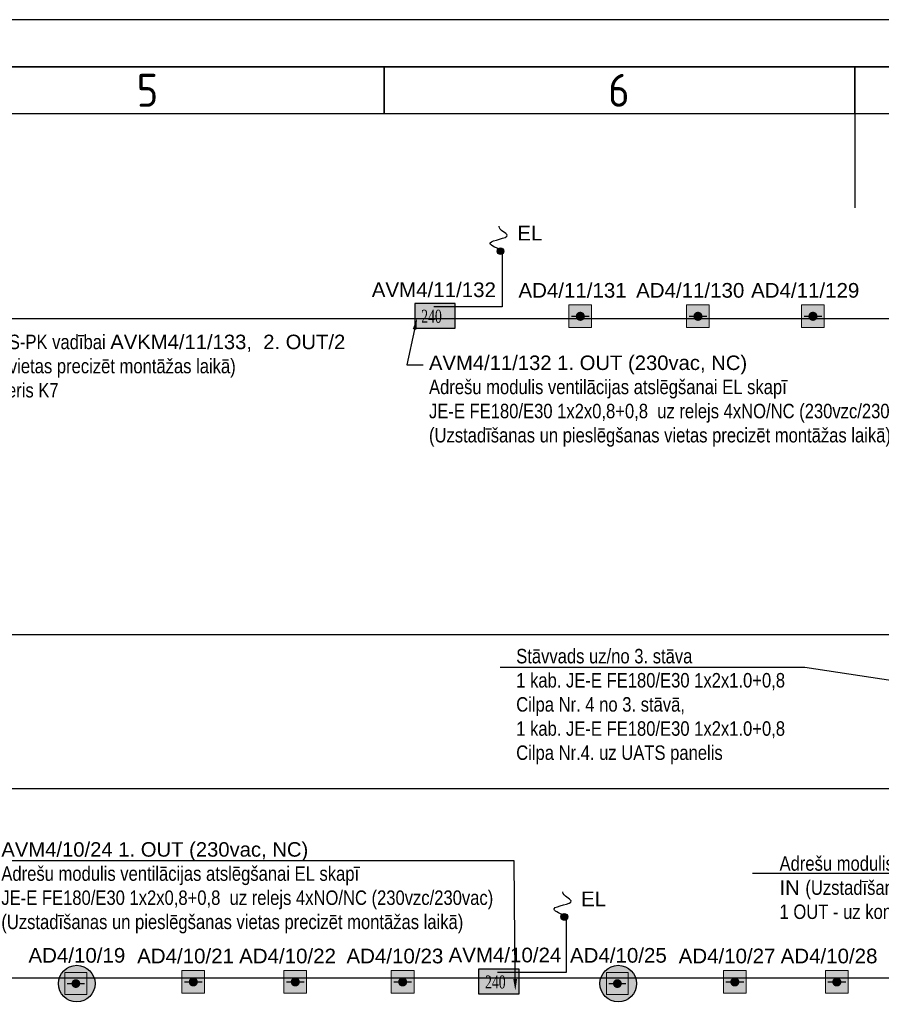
# Model space of a CAD drawing. Header units: millimetres. Extents: x -197461 to 862495, y -970068 to 63888.
# Tile 17 of 205: x -109893 to -97473, y -677206 to -663012. Entities that reach past the tile are written whole.
import ezdxf
from ezdxf import colors
from ezdxf.entities.mleader import LeaderData, LeaderLine
from ezdxf.math import Vec2, Vec3

# ---------------------------------------------------------------- set-up
doc = ezdxf.new("R2010")
doc.units = ezdxf.units.MM
doc.layers.get('0').update_dxf_attribs({"linetype": 'CONTINUOUS'})
doc.layers.add('Rasējuma lapa', color=7, linetype='CONTINUOUS')
doc.layers.add('UAS', color=240, linetype='CONTINUOUS')
doc.layers.add('S-STRS', color=7, linetype='CONTINUOUS', lineweight=9)
doc.styles.add('ARIAL', font='arialbd.ttf')
doc.styles.add('ISO', font='iso')
doc.styles.add('Karlis_times', font='times.ttf', dxfattribs={"height": 2.2})

# ---------------------------------------------------------------- blocks, each defined once
blk = doc.blocks.new('A2_L')
at = {"layer": 'Rasējuma lapa'}
blk.add_line((0, 420), (-594, 420), dxfattribs=at)
at = {"layer": 'Rasējuma lapa', "lineweight": 35}
for p, q in [((-5, 415), (-579, 415)), ((-342, 410), (-342, 415)), ((-292, 410), (-292, 415))]:
    blk.add_line(p, q, dxfattribs=at)
at = {"layer": 'Rasējuma lapa', "lineweight": 30}
for p, q in [((-10, 410), (-574, 410)), ((-292, 410), (-292, 400))]:
    blk.add_line(p, q, dxfattribs=at)
at = {"layer": 'Rasējuma lapa', "style": 'ISO'}
for s, p in [('6', (-318.21, 410.75)), ('5', (-368.3, 410.75))]:
    blk.add_text(s, height=3.5, dxfattribs=at).set_placement(p)
blk = doc.blocks.new('*U1293')
at = {"layer": 'Rasējuma lapa'}
blk.add_blockref('A2_L', (0, 0), dxfattribs=at)
blk = doc.blocks.new('AD-proj')
at = {"lineweight": 5}
blk.add_lwpolyline([(-250, -250), (250, -250), (250, 250), (-250, 250)], close=True, dxfattribs=at)
at = {"const_width": 30}
blk.add_lwpolyline([(-200, 0), (200, 0)], dxfattribs=at)
at = {"const_width": 100}
blk.add_lwpolyline([(-50, 0, 1), (50, 0, 1)], format="xyb", close=True, dxfattribs=at)

msp = doc.modelspace()

# ---------------------------------------------------------------- hatches: boundary and pattern name
at = {"layer": 'S-STRS', "true_color": 0xffffff}
h = msp.add_hatch(dxfattribs=at)
h.set_pattern_fill('ANGLE', scale=0.5625)
h.set_pattern_definition([(0, (4408110.6157, 5340383.271), (0, 3.9290625), [2.8575, -1.0715625]), (90, (4408110.6157, 5340383.271), (-3.9290625, 2e-16), [2.8575, -1.0715625])])
h.paths.add_polyline_path([(-104199.24533, -667102.83342), (-104199.18323, -667458.65374), (-103615.88444, -667458.65375), (-103615.94655, -667102.77132)])
h = msp.add_hatch(dxfattribs=at)
h.set_pattern_fill('ANGLE', scale=0.5625)
h.set_pattern_definition([(0, (4409030.866, 5330786.3593), (0, 3.9290625), [2.8575, -1.0715625]), (90, (4409030.866, 5330786.3593), (-3.9290625, 2e-16), [2.8575, -1.0715625])])
h.paths.add_polyline_path([(-103278.99506, -676699.74503), (-103278.93296, -677055.56534), (-102695.63416, -677055.56535), (-102695.69627, -676699.68293)])
at = {"layer": 'UAS'}
h = msp.add_hatch(color=1, dxfattribs=at)
h.dxf.hatch_style = 1
h.paths.add_polyline_path([(-103011.78841, -666348.35844, 1), (-102913.55724, -666348.35844, 1)])
at = {"layer": 'UAS', "lineweight": 50, "true_color": 0xffffff}
h = msp.add_hatch(color=7, dxfattribs=at)
h.dxf.hatch_style = 1
h.paths.add_polyline_path([(-101844.85446, -667287.61417), (-101779.38352, -667287.61417, 1)], flags=16)
h.paths.add_polyline_path([(-101648.44164, -667451.29152), (-101648.44164, -667123.93682), (-101975.79634, -667123.93682), (-101975.79634, -667451.29152)])
h = msp.add_hatch(color=7, dxfattribs=at)
h.dxf.hatch_style = 1
h.paths.add_polyline_path([(-100148.60338, -667287.61417), (-100083.13245, -667287.61417, 1)], flags=16)
h.paths.add_polyline_path([(-99952.19057, -667451.29152), (-99952.19057, -667123.93682), (-100279.54526, -667123.93682), (-100279.54526, -667451.29152)])
h = msp.add_hatch(color=7, dxfattribs=at)
h.dxf.hatch_style = 1
h.paths.add_polyline_path([(-98491.26898, -667287.61417), (-98425.79804, -667287.61417, 1)], flags=16)
h.paths.add_polyline_path([(-98294.85616, -667451.29152), (-98294.85616, -667123.93682), (-98622.21085, -667123.93682), (-98622.21085, -667451.29152)])
at = {"layer": 'UAS'}
h = msp.add_hatch(color=1, dxfattribs=at)
h.dxf.hatch_style = 1
h.paths.add_polyline_path([(-102091.53814, -675945.27005, 1), (-101993.30697, -675945.27005, 1)])
at = {"layer": 'UAS', "lineweight": 50, "true_color": 0xc7c8ca}
h = msp.add_hatch(color=9, dxfattribs=at)
h.dxf.hatch_style = 1
h.paths.add_polyline_path([(-109052.08968, -676906.85997, -1), (-109115.17661, -676906.85997, -1)], flags=0)
h.paths.add_polyline_path([(-109241.35048, -676749.14264), (-109241.35048, -677064.5773), (-108925.91581, -677064.5773), (-108925.91581, -676749.14264)], flags=16)
h.paths.add_polyline_path([(-108807.05197, -676907.57714, 1), (-109335.09928, -676907.57714, 1)])
h.paths.add_polyline_path([(-108925.91581, -677064.5773), (-109241.35048, -677064.5773), (-109241.35048, -676749.14264), (-108925.91581, -676749.14264)], flags=16)
at = {"layer": 'UAS', "lineweight": 50, "true_color": 0xffffff}
h = msp.add_hatch(color=7, dxfattribs=at)
h.dxf.hatch_style = 1
h.paths.add_polyline_path([(-107423.44208, -676883.60783), (-107357.97114, -676883.60783, 1)], flags=16)
h.paths.add_polyline_path([(-107227.02926, -677047.28518), (-107227.02926, -676719.93048), (-107554.38396, -676719.93048), (-107554.38396, -677047.28518)])
h = msp.add_hatch(color=7, dxfattribs=at)
h.dxf.hatch_style = 1
h.paths.add_polyline_path([(-105953.20231, -676883.60783), (-105887.73137, -676883.60783, 1)], flags=16)
h.paths.add_polyline_path([(-105756.78949, -677047.28518), (-105756.78949, -676719.93048), (-106084.14419, -676719.93048), (-106084.14419, -677047.28518)])
h = msp.add_hatch(color=7, dxfattribs=at)
h.dxf.hatch_style = 1
h.paths.add_polyline_path([(-104405.68165, -676883.60783), (-104340.21071, -676883.60783, 1)], flags=16)
h.paths.add_polyline_path([(-104209.26884, -677047.28518), (-104209.26884, -676719.93048), (-104536.62353, -676719.93048), (-104536.62353, -677047.28518)])
at = {"layer": 'UAS', "lineweight": 50, "true_color": 0xc7c8ca}
h = msp.add_hatch(color=9, dxfattribs=at)
h.dxf.hatch_style = 1
h.paths.add_polyline_path([(-101246.106, -676906.85997, -1), (-101309.19293, -676906.85997, -1)], flags=0)
h.paths.add_polyline_path([(-101435.3668, -676749.14264), (-101435.3668, -677064.5773), (-101119.93213, -677064.5773), (-101119.93213, -676749.14264)], flags=16)
h.paths.add_polyline_path([(-101001.06829, -676907.57714, 1), (-101529.1156, -676907.57714, 1)])
h.paths.add_polyline_path([(-101119.93213, -677064.5773), (-101435.3668, -677064.5773), (-101435.3668, -676749.14264), (-101119.93213, -676749.14264)], flags=16)
at = {"layer": 'UAS', "lineweight": 50, "true_color": 0xffffff}
h = msp.add_hatch(color=7, dxfattribs=at)
h.dxf.hatch_style = 1
h.paths.add_polyline_path([(-99617.4584, -676883.60783), (-99551.98746, -676883.60783, 1)], flags=16)
h.paths.add_polyline_path([(-99421.04558, -677047.28518), (-99421.04558, -676719.93048), (-99748.40028, -676719.93048), (-99748.40028, -677047.28518)])
h = msp.add_hatch(color=7, dxfattribs=at)
h.dxf.hatch_style = 1
h.paths.add_polyline_path([(-98147.21863, -676883.60783), (-98081.74769, -676883.60783, 1)], flags=16)
h.paths.add_polyline_path([(-97950.80581, -677047.28518), (-97950.80581, -676719.93048), (-98278.16051, -676719.93048), (-98278.16051, -677047.28518)])

# ---------------------------------------------------------------- linework, layer by layer
at = {"layer": 'UAS', "color": 5}
for points in [[(-102937.61393, -666357.82038), (-102937.61393, -667151.40277), (-103924.0584, -667151.40277)], [(-102017.36366, -675954.73199), (-102017.36366, -676748.31438), (-103003.80812, -676748.31438)]]:
    msp.add_lwpolyline(points, dxfattribs=at)
at = {"layer": 'UAS', "color": 1}
msp.add_lwpolyline([(-132744.161, -700236.98476), (-131436.46277, -700236.98476), (-131436.46277, -676824.11101), (-60564.66943, -676824.11101), (-60564.66943, -674060.59034), (-93687.97077, -674060.59034), (-93687.97077, -671879.85465), (-59843.29928, -671879.85465), (-59843.29928, -667323.16657), (-113851.28534, -667323.16657), (-113851.28534, -671872.34418), (-93846.6452, -671872.34418), (-93846.6452, -674099.56136), (-131680.02955, -674099.56136), (-131680.02955, -699971.28088), (-132767.24092, -699971.28088)], dxfattribs=at)
for centre in [(-102962.67283, -666348.35844), (-102042.42255, -675945.27005)]:
    msp.add_circle(centre, 49.11558, dxfattribs=at)
at = {"layer": 'UAS', "color": 1, "lineweight": 30}
for centre in [(-109071.07563, -676907.57714), (-101265.09194, -676907.57714)]:
    msp.add_circle(centre, 264.02365, dxfattribs=at)
at = {"layer": 'UAS', "color": 1}
for points in [[(-102958.95121, -666328.68251), (-103110.58041, -666230.39921), (-102864.70576, -666117.77256), (-102983.54931, -665990.81862), (-102983.54931, -665988.77875)], [(-102038.70094, -675925.59411), (-102190.33013, -675827.31082), (-101944.45549, -675714.68417), (-102063.29904, -675587.73022), (-102063.29904, -675585.69035)]]:
    msp.add_spline(points, degree=3, dxfattribs=at)

# ---------------------------------------------------------------- block references
at = {"layer": 'Rasējuma lapa', "xscale": 135.6730224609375, "yscale": 135.6730224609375, "zscale": 135.6730224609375}
msp.add_blockref('*U1293', (-58237.88142, -719994.26891), dxfattribs=at)
at = {"layer": 'UAS'}
for p, xscale, yscale, zscale in [((-101812.11899, -667287.61417), 0.6547093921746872, 0.6547093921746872, 0.6547093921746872), ((-100115.86791, -667287.61417), 0.6547093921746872, 0.6547093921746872, 0.6547093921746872), ((-98458.53351, -667287.61417), 0.6547093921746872, 0.6547093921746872, 0.6547093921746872), ((-109083.63315, -676906.85997), 0.6308693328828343, 0.6308693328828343, 0.6308693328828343), ((-107390.70661, -676883.60783), 0.6547093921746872, 0.6547093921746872, 0.6547093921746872), ((-105920.46684, -676883.60783), 0.6547093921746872, 0.6547093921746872, 0.6547093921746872), ((-104372.94618, -676883.60783), 0.6547093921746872, 0.6547093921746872, 0.6547093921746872), ((-101277.64946, -676906.85997), 0.6308693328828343, 0.6308693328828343, 0.6308693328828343), ((-99584.72293, -676883.60783), 0.6547093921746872, 0.6547093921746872, 0.6547093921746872), ((-98114.48316, -676883.60783), 0.6547093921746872, 0.6547093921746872, 0.6547093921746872)]:
    msp.add_blockref('AD-proj', p, dxfattribs=dict(at, xscale=xscale, yscale=yscale, zscale=zscale))

# ---------------------------------------------------------------- texts
at = {"layer": 'UAS', "color": 1, "style": 'Karlis_times', "width": 0.7}
for p in [(-104105.011, -667380.14009), (-103184.76073, -676977.05169)]:
    msp.add_text('240', height=186.805669, dxfattribs=at).set_placement(p)

# ---------------------------------------------------------------- leaders
at = {"layer": 'UAS', "color": 18, "true_color": 0x000000}
ml = msp.add_multileader_mtext('Standard', dxfattribs=at)
ml.set_content('\\A1;{\\fArial Narrow|b0|i0|c0|p34;\\C256;\\c0;Adre\\fArial Narrow|b0|i0|c186|p34;šu modulis ESS-PK vadībai \\fArial|b0|i0|c186|p34;\\C1;AV\\fArial|b0|i0|c0|p34;K\\fArial|b0|i0|c186|p34;M4/11/13\\fArial|b0|i0|c0|p34;3\\fArial|b0|i0|c186|p34;,  \\C256;\\c0;2. OUT/2 IN \\fArial Narrow|b0|i0|c186|p34;(Uzstadīšanas  vietas precizēt montāžas laikā)\\fArial|b0|i0|c186|p34;\\C1;\\P\\pxql;\\fArial Narrow|b0|i0|c186|p34;\\C256;\\c0;1 OUT - uz kontrolieris \\C5;K7}', color=(41, 19, 236))
ml.set_leader_properties()
ml.build(insert=Vec2(0, 0))
ml.multileader.update_dxf_attribs({"text_right_attachment_type": 6, "dogleg_length": 0.36, "arrow_head_size": 166.99834})
ctx = ml.context
ctx.base_point, ctx.char_height, ctx.arrow_head_size, ctx.landing_gap_size, ctx.plane_origin = Vec3(-112166.46051, -667658.60011), 208.74792195, 166.99834, 83.49917, Vec3(-115372.12514, -705197.32615)
ctx.right_attachment = 6
notes = []
notes.append((ctx, [(0, (1, 1, 0), (-112402.43557, -667658.60011), (1, 0), 235.97506, [(0, [(-112927.72039, -667326.89399)], 0, [])])]))
ctx.mtext.insert, ctx.mtext.width, ctx.mtext.flow_direction = Vec3(-112082.96134, -667552.44624), 7211.8809294, 5
ml = msp.add_multileader_mtext('Standard', dxfattribs=at)
ml.set_content('\\A1;{\\fArial|b0|i0|c186|p34;\\C1;AVM\\fArial|b0|i0|c0|p34;4\\fArial|b0|i0|c186|p34;/\\fArial|b0|i0|c0|p34;11\\fArial|b0|i0|c186|p34;/\\fArial|b0|i0|c0|p34;132\\fArial|b0|i0|c186|p34; \\C7;1. OUT (230vac, NC)\\fArial|b0|i0|c0|p34;\\P\\fArial Narrow|b0|i0|c0|p34;\\C256;\\c0;Adre\\fArial Narrow|b0|i0|c186|p34;šu modulis ventilācijas atslēgšanai EL skapī\\fArial Narrow|b0|i0|c0|p34;\\P\\fArial Narrow|b0|i0|c186|p34;JE-E FE180/E30 1x2x0,8+0,8 \\fArial Narrow|b0|i0|c0|p34; uz relejs 4xNO/NC (230vzc/230vac)\\fArial Narrow|b0|i0|c186|p34;\\P\\fArial Narrow|b0|i0|c0|p34;(\\fArial Narrow|b0|i0|c186|p34;Uzstadīšanas un pieslēgšanas vietas precizēt montāžas laikā)}', color=(41, 19, 236))
ml.set_leader_properties()
ml.build(insert=Vec2(0, 0))
ml.multileader.update_dxf_attribs({"text_right_attachment_type": 6, "dogleg_length": 0.36, "arrow_head_size": 166.99834})
ctx = ml.context
ctx.base_point, ctx.char_height, ctx.arrow_head_size, ctx.landing_gap_size, ctx.plane_origin = Vec3(-104076.74367, -667987.97244), 208.74792195, 166.99834, 83.49917, Vec3(-99211.41623, -695730.87493)
ctx.right_attachment = 6
notes.append((ctx, [(0, (1, 1, 0), (-104312.71873, -667987.97244), (1, 0), 235.97506, [(0, [(-104165.94582, -667313.73675)], 0, [])])]))
ctx.mtext.insert, ctx.mtext.width, ctx.mtext.flow_direction = Vec3(-103993.24451, -667852.91282), 7158.7904369, 5
ml = msp.add_multileader_mtext('Standard', dxfattribs=at)
ml.set_content('\\A1;{\\fArial Narrow|b0|i0|c186|p34;\\C256;\\c0;Stāvvads uz/no 3. stāva\\P1 kab. JE-E FE180/E30 1x2x1.0+0,8 \\PCilpa Nr. 4 no 3. stāvā, \\P1 kab. JE-E FE180/E30 1x2x1.0+0,8 \\PCilpa Nr.4. uz UATS panelis }', color=(41, 19, 236))
ml.set_leader_properties()
ml.build(insert=Vec2(0, 0))
ml.multileader.update_dxf_attribs({"text_right_attachment_type": 6, "dogleg_length": 0.36, "arrow_head_size": 166.99834})
ctx = ml.context
ctx.base_point, ctx.char_height, ctx.arrow_head_size, ctx.landing_gap_size, ctx.plane_origin = Vec3(-102819.51059, -672215.35588), 208.7479219, 166.99834, 83.49917, Vec3(-105988.53061, -710264.33586)
ctx.right_attachment = 6
notes.append((ctx, [(1, (1, 1, 0), (-98577.3411, -672348.70679), (-1, 0), 235.97506, [(0, [(-93792.26007, -673080.33439)], 0, [])])]))
ctx.mtext.insert, ctx.mtext.width, ctx.mtext.flow_direction = Vec3(-102736.01142, -672082.00498), 4031.2189715, 5
for ctx, leaders in notes:
    for number, flags, end, landing, length, lines in leaders:
        leader = LeaderData()
        leader.index, (leader.has_last_leader_line, leader.has_dogleg_vector, leader.attachment_direction) = number, flags
        leader.last_leader_point, leader.dogleg_vector, leader.dogleg_length = Vec3(end), Vec3(landing), length
        for number, points, colour, breaks in lines:
            line = LeaderLine()
            line.index, line.vertices, line.color, line.breaks = number, Vec3.list(points), colors.encode_raw_color(colour), breaks
            leader.lines.append(line)
        ctx.leaders.append(leader)

# ---------------------------------------------------------------- next in the draw order: texts
at = {"layer": 'UAS', "color": 251, "linetype": 'Continuous', "lineweight": 20, "true_color": 0x636466, "attachment_point": 5, "style": 'ARIAL', "bg_fill": 3, "box_fill_scale": 1.1, "bg_fill_color": 256, "bg_fill_transparency": 0}
for s, insert, char_height, width in [('\\A1;{\\fArial|b0|i0|c186|p34;\\C5;EL}', (-102540.32489, -666088.55714), 211.4384766, 556.1633649), ('\\A1;{\\fArial|b0|i0|c186|p34;\\C1;AD\\fArial|b0|i0|c0|p34;4\\fArial|b0|i0|c186|p34;/\\fArial|b0|i0|c0|p34;11\\fArial|b0|i0|c186|p34;/\\fArial|b0|i0|c0|p34;131}', (-101923.98746, -666914.95662), 211.43847656, 1215.9875825), ('\\A1;{\\fArial|b0|i0|c186|p34;\\C1;AD\\fArial|b0|i0|c0|p34;4\\fArial|b0|i0|c186|p34;/\\fArial|b0|i0|c0|p34;11\\fArial|b0|i0|c186|p34;/\\fArial|b0|i0|c0|p34;130}', (-100227.73638, -666914.95662), 211.43847656, 1215.9875825), ('\\A1;{\\fArial|b0|i0|c186|p34;\\C1;AD\\fArial|b0|i0|c0|p34;4\\fArial|b0|i0|c186|p34;/\\fArial|b0|i0|c0|p34;11\\fArial|b0|i0|c186|p34;/\\fArial|b0|i0|c0|p34;129}', (-98570.40197, -666914.95662), 211.43847656, 1215.9875825), ('\\A1;{\\fArial|b0|i0|c186|p34;\\C5;EL}', (-101620.07462, -675685.46874), 211.4384766, 556.1633649), ('\\A1;{\\fArial|b0|i0|c186|p34;\\C1;AD\\fArial|b0|i0|c0|p34;4\\fArial|b0|i0|c186|p34;/\\fArial|b0|i0|c0|p34;10\\fArial|b0|i0|c186|p34;/\\fArial|b0|i0|c0|p34;19}', (-109069.22863, -676501.52652), 211.43847656, 1384.0133841), ('\\A1;{\\fArial|b0|i0|c186|p34;\\C1;AD\\fArial|b0|i0|c0|p34;4\\fArial|b0|i0|c186|p34;/\\fArial|b0|i0|c0|p34;10\\fArial|b0|i0|c186|p34;/\\fArial|b0|i0|c0|p34;21}', (-107502.57508, -676510.95028), 211.43847656, 1215.9875825), ('\\A1;{\\fArial|b0|i0|c186|p34;\\C1;AD\\fArial|b0|i0|c0|p34;4\\fArial|b0|i0|c186|p34;/\\fArial|b0|i0|c0|p34;10\\fArial|b0|i0|c186|p34;/\\fArial|b0|i0|c0|p34;22}', (-106032.33531, -676510.95028), 211.43847656, 1215.9875825), ('\\A1;{\\fArial|b0|i0|c186|p34;\\C1;AD\\fArial|b0|i0|c0|p34;4\\fArial|b0|i0|c186|p34;/\\fArial|b0|i0|c0|p34;10\\fArial|b0|i0|c186|p34;/\\fArial|b0|i0|c0|p34;23}', (-104484.81465, -676510.95028), 211.43847656, 1215.9875825), ('\\A1;{\\fArial|b0|i0|c186|p34;\\C1;AD\\fArial|b0|i0|c0|p34;4\\fArial|b0|i0|c186|p34;/\\fArial|b0|i0|c0|p34;10\\fArial|b0|i0|c186|p34;/\\fArial|b0|i0|c0|p34;25}', (-101263.24495, -676501.52652), 211.43847656, 1384.0133841), ('\\A1;{\\fArial|b0|i0|c186|p34;\\C1;AD\\fArial|b0|i0|c0|p34;4\\fArial|b0|i0|c186|p34;/\\fArial|b0|i0|c0|p34;10\\fArial|b0|i0|c186|p34;/\\fArial|b0|i0|c0|p34;27}', (-99696.59139, -676510.95028), 211.43847656, 1215.9875825), ('\\A1;{\\fArial|b0|i0|c186|p34;\\C1;AD\\fArial|b0|i0|c0|p34;4\\fArial|b0|i0|c186|p34;/\\fArial|b0|i0|c0|p34;10\\fArial|b0|i0|c186|p34;/\\fArial|b0|i0|c0|p34;28}', (-98226.35163, -676510.95028), 211.43847656, 1215.9875825)]:
    msp.add_mtext(s, dxfattribs=dict(at, insert=insert, char_height=char_height, width=width))
at = {"layer": 'UAS', "color": 251, "linetype": 'Continuous', "lineweight": 20, "true_color": 0x636466, "char_height": 211.43847656, "attachment_point": 5, "style": 'ARIAL', "bg_fill": 3, "box_fill_scale": 1.1, "bg_fill_color": 256, "bg_fill_transparency": 0}
for s, insert in [('\\A1;{\\fArial|b0|i0|c186|p34;\\C1;AVM\\fArial|b0|i0|c0|p34;4\\fArial|b0|i0|c186|p34;/\\fArial|b0|i0|c0|p34;11\\fArial|b0|i0|c186|p34;/\\fArial|b0|i0|c0|p34;132}', (-103923.42255, -666906.44653)), ('\\A1;{\\fArial|b0|i0|c186|p34;\\C1;AVM\\fArial|b0|i0|c0|p34;4\\fArial|b0|i0|c186|p34;/\\fArial|b0|i0|c0|p34;10\\fArial|b0|i0|c186|p34;/\\fArial|b0|i0|c0|p34;24}', (-102898.20263, -676496.60409))]:
    msp.add_mtext(s, dxfattribs=dict(at, insert=insert))

# ---------------------------------------------------------------- next in the draw order: linework, layer by layer
at = {"layer": 'UAS', "color": 1, "ltscale": 0.2}
for points in [[(-103615.94655, -667102.77132), (-104199.24533, -667102.83342), (-104199.18323, -667458.65374), (-103615.88444, -667458.65375)], [(-102695.69627, -676699.68293), (-103278.99506, -676699.74503), (-103278.93296, -677055.56534), (-102695.63416, -677055.56535)]]:
    msp.add_lwpolyline(points, close=True, dxfattribs=at)

# ---------------------------------------------------------------- next in the draw order: leaders
at = {"layer": 'UAS', "color": 18, "true_color": 0x000000}
ml = msp.add_multileader_mtext('Standard', dxfattribs=at)
ml.set_content('\\A1;{\\fArial Narrow|b0|i0|c0|p34;\\C256;\\c0;Adre\\fArial Narrow|b0|i0|c186|p34;šu modulis ESS-PK vadībai \\fArial|b0|i0|c186|p34;\\C1;AV\\fArial|b0|i0|c0|p34;K\\fArial|b0|i0|c186|p34;M\\fArial|b0|i0|c0|p34;4\\fArial|b0|i0|c186|p34;/\\fArial|b0|i0|c0|p34;10\\fArial|b0|i0|c186|p34;/\\fArial|b0|i0|c0|p34;78\\fArial|b0|i0|c186|p34;,  \\C256;\\c0;2. OUT/2 IN \\fArial Narrow|b0|i0|c186|p34;(Uzstadīšanas  vietas precizēt montāžas laikā)\\fArial|b0|i0|c186|p34;\\C1;\\P\\pxql;\\fArial Narrow|b0|i0|c186|p34;\\C256;\\c0;1 OUT - uz kontrolieris \\C5;K\\fArial Narrow|b0|i0|c0|p34;6\\fArial Narrow|b0|i0|c186|p34;.}', color=(41, 19, 236))
ml.set_leader_properties()
ml.build(insert=Vec2(0, 0))
ml.multileader.update_dxf_attribs({"text_right_attachment_type": 6, "dogleg_length": 0.36, "arrow_head_size": 166.99834})
ctx = ml.context
ctx.base_point, ctx.char_height, ctx.arrow_head_size, ctx.landing_gap_size, ctx.plane_origin = Vec3(-99023.59776, -675177.25451), 208.74792195, 166.99834, 83.49917, Vec3(-93101.32852, -687536.35317)
ctx.right_attachment = 6
notes = []
notes.append((ctx, [(1, (1, 1, 0), (-91914.63297, -675321.59815), (-1, 0), 235.97506, [(0, [(-91622.92216, -674130.91791)], 0, [])])]))
ctx.mtext.insert, ctx.mtext.width, ctx.mtext.defined_height, ctx.mtext.flow_direction = Vec3(-98940.09859, -675071.10064), 7025.2352803, 928.09015, 5
ml = msp.add_multileader_mtext('Standard', dxfattribs=at)
ml.set_content('\\A1;{\\fArial|b0|i0|c186|p34;\\C1;AVM\\fArial|b0|i0|c0|p34;4\\fArial|b0|i0|c186|p34;/\\fArial|b0|i0|c0|p34;10\\fArial|b0|i0|c186|p34;/\\fArial|b0|i0|c0|p34;24\\fArial|b0|i0|c186|p34; \\C7;1. OUT (230vac, NC)\\fArial|b0|i0|c0|p34;\\P\\fArial Narrow|b0|i0|c0|p34;\\C256;\\c0;Adre\\fArial Narrow|b0|i0|c186|p34;šu modulis ventilācijas atslēgšanai EL skapī\\fArial Narrow|b0|i0|c0|p34;\\P\\fArial Narrow|b0|i0|c186|p34;JE-E FE180/E30 1x2x0,8+0,8 \\fArial Narrow|b0|i0|c0|p34; uz relejs 4xNO/NC (230vzc/230vac)\\fArial Narrow|b0|i0|c186|p34;\\P\\fArial Narrow|b0|i0|c0|p34;(\\fArial Narrow|b0|i0|c186|p34;Uzstadīšanas un pieslēgšanas vietas precizēt montāžas laikā)}', color=(41, 19, 236))
ml.set_leader_properties()
ml.build(insert=Vec2(0, 0))
ml.multileader.update_dxf_attribs({"text_right_attachment_type": 6, "dogleg_length": 0.36, "arrow_head_size": 166.99834})
ctx = ml.context
ctx.base_point, ctx.char_height, ctx.arrow_head_size, ctx.landing_gap_size, ctx.plane_origin = Vec3(-110241.41385, -675003.67319), 208.74792195, 166.99834, 83.49917, Vec3(-105376.08641, -702746.57567)
ctx.right_attachment = 6
notes.append((ctx, [(1, (1, 1, 0), (-102767.63857, -675138.73281), (-1, 0), 235.97506, [(0, [(-102748.98628, -677008.84085)], 0, [])])]))
ctx.mtext.insert, ctx.mtext.width, ctx.mtext.flow_direction = Vec3(-110157.91468, -674868.61356), 7158.7904369, 5
for ctx, leaders in notes:
    for number, flags, end, landing, length, lines in leaders:
        leader = LeaderData()
        leader.index, (leader.has_last_leader_line, leader.has_dogleg_vector, leader.attachment_direction) = number, flags
        leader.last_leader_point, leader.dogleg_vector, leader.dogleg_length = Vec3(end), Vec3(landing), length
        for number, points, colour, breaks in lines:
            line = LeaderLine()
            line.index, line.vertices, line.color, line.breaks = number, Vec3.list(points), colors.encode_raw_color(colour), breaks
            leader.lines.append(line)
        ctx.leaders.append(leader)

doc.saveas('drawing.dxf')
